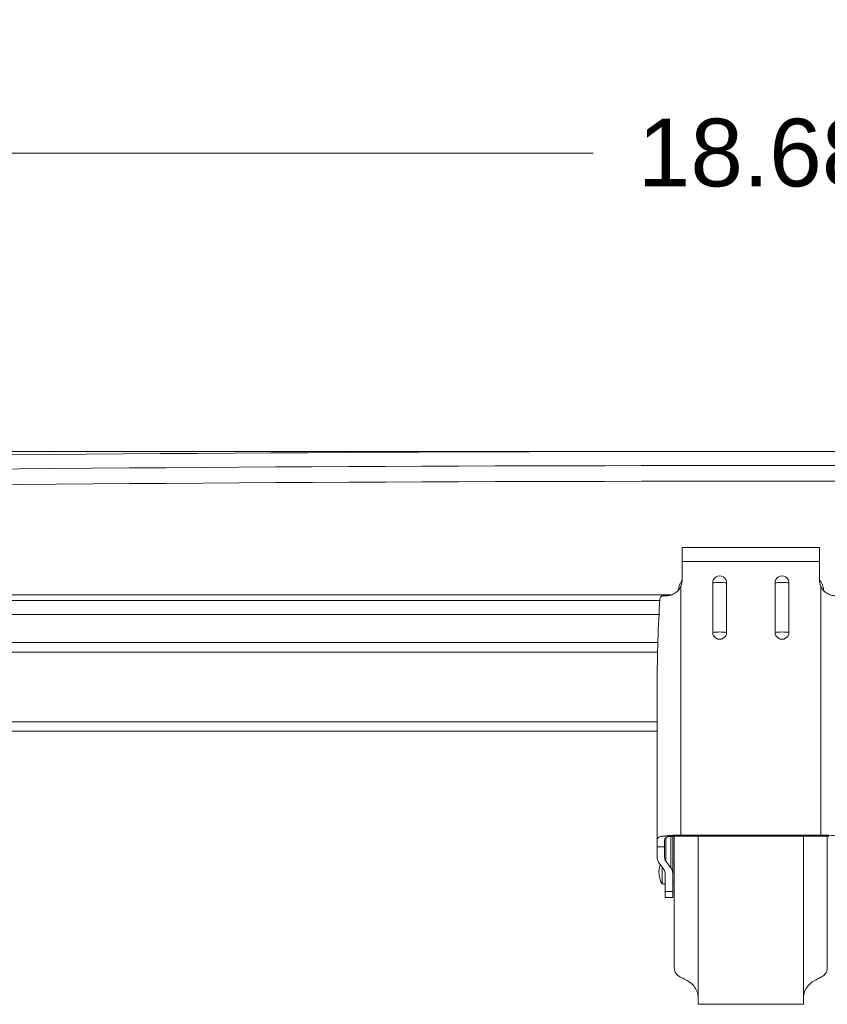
# Model space of a CAD drawing. Header units: inches. Extents: x 0 to 153, y 3 to 96.
# Tile 17 of 132: x 56.16 to 61.26, y 26.2 to 32.42. Entities that reach past the tile are written whole.
import ezdxf

# ---------------------------------------------------------------- set-up
doc = ezdxf.new("R2010")
doc.units = ezdxf.units.IN
doc.header["$LTSCALE"] = 4.5
doc.header["$MEASUREMENT"] = 0
for name, color, linetype, lineweight in [('Dimension (ANSI)', 7, 'Continuous', 9), ('Visible (ANSI)', 7, 'Continuous', 18), ('Visible Narrow (ANSI)', 7, 'Continuous', 5)]:
    doc.layers.add(name, color=color, linetype=linetype, lineweight=lineweight)
doc.styles.add('Note Text (ANSI)', font='arial.ttf')
doc.dimstyles.new('.XX', dxfattribs={"dimscale": 4.5, "dimtxt": 0.095, "dimasz": 0.125, "dimexe": 0.1875, "dimexo": 0.0625, "dimgap": 0.0625, "dimtad": 0, "dimtih": 1, "dimtoh": 1, "dimrnd": 1e-08, "dimzin": 0, "dimdsep": 46, "dimtxsty": 'Note Text (ANSI)', "dimblk": 'Filled-1', "dimcen": 0.09, "dimdle": 0.45, "dimclrd": 256, "dimclre": 256, "dimclrt": 256, "dimadec": 0, "dimazin": 1, "dimtfac": 1.263158, "dimtofl": 0, "dimtmove": 0, "dimatfit": 3, "dimfxl": 1, "dimtolj": 1, "dimtzin": 4, "dimlwd": -1, "dimlwe": -1, "dimarcsym": 0})

# ---------------------------------------------------------------- blocks, each defined once
blk = doc.blocks.new('Filled-1')
at = {"color": 0}
for p, q in [((0, 0), (-1, 0.25)), ((-1, 0.25), (-1, -0.25)), ((-1, 0), (0, 0)), ((-1, -0.25), (0, 0))]:
    blk.add_line(p, q, dxfattribs=at)
at = {"color": 0, "flags": 128}
blk.add_lwpolyline([(-1, -0.25), (0, 0), (-1, 0.25), (-1, -0.25)], dxfattribs=at)
at = {"color": 0}
blk.add_solid([(-1, -0.25), (0, 0), (-1, 0.25), (-1, -0.25)], dxfattribs=at)
blk = doc.blocks.new('*D54')
at = {"layer": 'Defpoints', "color": 0, "transparency": 16777216}
for p in [(51.6161, 29.692), (60.7758, 29.692), (52.0785, 28.4845)]:
    blk.add_point(p, dxfattribs=at)
at = {"layer": 'Dimension (ANSI)', "transparency": 16777216}
for p, q in [((51.6161, 30.2545), (51.6161, 30.817)), ((60.4945, 29.692), (50.7724, 29.692)), ((51.7973, 28.4845), (50.7724, 28.4845)), ((51.6161, 27.922), (51.6161, 26.7564)), ((51.6161, 26.7564), (51.0536, 26.7564))]:
    blk.add_line(p, q, dxfattribs=at)
at = {"layer": 'Dimension (ANSI)', "transparency": 16777216, "xscale": 0.5625, "yscale": 0.5625, "zscale": 0.5625}
for p, rotation in [((51.6161, 29.692), 270), ((51.6161, 28.4845), 90)]:
    blk.add_blockref('Filled-1', p, dxfattribs=dict(at, rotation=rotation))
at = {"layer": 'Dimension (ANSI)', "transparency": 16777216, "insert": (49.7847, 26.971), "char_height": 0.4275, "attachment_point": 1, "style": 'Note Text (ANSI)'}
blk.add_mtext('\\A1;1.21', dxfattribs=at)
blk = doc.blocks.new('*D55')
at = {"layer": 'Defpoints', "color": 0, "transparency": 16777216}
for p in [(60.7758, 29.692), (67.9158, 24.2195), (71.7873, 24.2195)]:
    blk.add_point(p, dxfattribs=at)
at = {"layer": 'Dimension (ANSI)', "transparency": 16777216}
for p, q in [((61.057, 29.692), (72.631, 29.692)), ((71.7873, 29.1295), (71.7873, 27.4544)), ((71.7873, 24.782), (71.7873, 26.4571)), ((68.197, 24.2195), (72.631, 24.2195))]:
    blk.add_line(p, q, dxfattribs=at)
at = {"layer": 'Dimension (ANSI)', "transparency": 16777216, "xscale": 0.5625, "yscale": 0.5625, "zscale": 0.5625}
for p, rotation in [((71.7873, 29.692), 90), ((71.7873, 24.2195), 270)]:
    blk.add_blockref('Filled-1', p, dxfattribs=dict(at, rotation=rotation))
at = {"layer": 'Dimension (ANSI)', "transparency": 16777216, "insert": (71.232, 27.1731), "char_height": 0.4275, "attachment_point": 1, "style": 'Note Text (ANSI)'}
blk.add_mtext('\\A1;5.47', dxfattribs=at)
blk = doc.blocks.new('*D56')
at = {"layer": 'Defpoints', "color": 0, "transparency": 16777216}
for p in [(70.0997, 31.5758), (70.0997, 28.4845), (51.4245, 28.2682)]:
    blk.add_point(p, dxfattribs=at)
at = {"layer": 'Dimension (ANSI)', "transparency": 16777216}
for p, q in [((51.4245, 28.5495), (51.4245, 32.4196)), ((70.0997, 28.7657), (70.0997, 32.4196)), ((51.987, 31.5758), (59.7793, 31.5758)), ((69.5372, 31.5758), (61.745, 31.5758))]:
    blk.add_line(p, q, dxfattribs=at)
at = {"layer": 'Dimension (ANSI)', "transparency": 16777216, "xscale": 0.5625, "yscale": 0.5625, "zscale": 0.5625, "rotation": 180}
blk.add_blockref('Filled-1', (51.4245, 31.5758), dxfattribs=at)
at = {"layer": 'Dimension (ANSI)', "transparency": 16777216, "xscale": 0.5625, "yscale": 0.5625, "zscale": 0.5625}
blk.add_blockref('Filled-1', (70.0997, 31.5758), dxfattribs=at)
at = {"layer": 'Dimension (ANSI)', "transparency": 16777216, "insert": (60.0605, 31.7941), "char_height": 0.4275, "attachment_point": 1, "style": 'Note Text (ANSI)'}
blk.add_mtext('\\A1;18.68', dxfattribs=at)

msp = doc.modelspace()

# ---------------------------------------------------------------- linework, layer by layer
at = {"layer": 'Visible (ANSI)'}
for p, q in [((60.341, 29.0857), (60.341, 28.9973)), ((61.2072, 29.0857), (60.341, 29.0857)), ((61.2072, 29.0857), (61.2072, 28.9973)), ((60.341, 28.8812), (60.341, 28.9973)), ((61.2072, 28.8812), (61.2072, 28.9973)), ((60.5332, 28.862), (60.5332, 28.5492)), ((60.6213, 28.5492), (60.6213, 28.862)), ((60.9269, 28.862), (60.9269, 28.5492)), ((61.015, 28.5492), (61.015, 28.862)), ((60.1995, 28.7495), (52.3432, 28.7495)), ((60.1868, 28.4845), (52.3276, 28.4845)), ((52.3223, 28.4245), (60.1851, 28.4245)), ((60.1828, 27.2371), (60.1828, 28.2205)), ((52.3609, 27.9245), (60.1828, 27.9245)), ((60.281, 27.0266), (60.281, 27.2609)), ((60.2909, 26.4323), (60.2909, 27.2615)), ((60.3328, 27.268), (61.2154, 27.268)), ((60.3328, 27.2625), (61.2154, 27.2625)), ((61.2573, 27.2615), (61.2573, 26.4323)), ((60.1828, 27.1935), (60.1828, 27.2371)), ((60.1828, 27.1258), (60.1828, 27.1935)), ((60.2298, 27.1935), (60.2298, 27.2371)), ((60.2298, 27.1258), (60.2298, 27.1935)), ((60.2266, 27.0479), (60.1946, 27.0918)), ((60.214, 26.9597), (60.214, 27.0652)), ((60.2692, 27.0606), (60.2372, 27.1045)), ((60.2909, 27.0947), (60.281, 27.0947)), ((60.234, 26.9118), (60.234, 27.0266)), ((60.281, 26.9118), (60.281, 27.0266)), ((60.214, 26.9597), (60.234, 26.9597)), ((60.2909, 26.9747), (60.281, 26.9747)), ((60.234, 26.9118), (60.234, 26.8747)), ((60.234, 26.8747), (60.281, 26.8747)), ((60.281, 26.9118), (60.281, 26.8747)), ((60.4409, 26.1993), (60.4409, 26.2448)), ((61.1073, 26.1993), (61.1073, 26.2448))]:
    msp.add_line(p, q, dxfattribs=at)
for centre, radius, start, end in [((60.7758, -476.7855), 506.4775, 89.155489, 90.844511), ((60.3446, 27.0347), 0.1506, 161.65162, 209.86283)]:
    msp.add_arc(centre, radius, start, end, dxfattribs=at)
for centre, major_axis, ratio, start_param, end_param in [((60.241, 28.8812), (0.1, 0), 0.995657, 5.873692, 6.283185), ((60.5773, 28.862), (0.044, 0), 0.993232, 0, 3.141593), ((60.971, 28.862), (0.044, 0), 0.993232, 0, 3.141593), ((61.3072, 28.8812), (0.1, 0), 0.995657, 3.141593, 3.551086), ((60.3328, 28.2205), (0, -1.1521), 0.130193, 4.225835, 4.712389), ((60.3328, 28.7746), (0.15, 0), 0.046698, 2.228813, 2.486689), ((60.5773, 28.5492), (-0.044, 0), 0.993232, 0, 3.141593), ((60.971, 28.5492), (-0.044, 0), 0.993232, 0, 3.141593), ((60.3328, 27.2506), (-0.15, 0), 0.116152, 4.712389, 5.646322), ((60.3328, 27.2506), (-0.103, 0), 0.116152, 4.712389, 5.23597), ((61.2154, 27.2506), (-0.15, 0), 0.116152, 3.778456, 4.712389), ((61.2154, 27.2506), (-0.103, 0), 0.116152, 4.188808, 4.712389), ((60.3088, 27.1258), (-0.126, 0), 0.639956, 0, 0.436332), ((60.3088, 27.1258), (-0.079, 0), 0.639956, 0, 0.436332), ((60.1552, 27.0266), (0.1257, 0), 0.639956, 0, 0.436332), ((60.1552, 27.0266), (0.0787, 0), 0.639956, 0, 0.436332)]:
    msp.add_ellipse(centre, major_axis=major_axis, ratio=ratio, start_param=start_param, end_param=end_param, dxfattribs=at)
for points, knots in [([(60.3328, 28.8416), (60.3275, 28.8294), (60.3196, 28.8184), (60.3025, 28.8017), (60.2914, 28.7942), (60.2728, 28.7858), (60.2633, 28.783), (60.2497, 28.7807), (60.2453, 28.7803), (60.241, 28.7802)], [0.1001868, 0.1001868, 0.1001868, 0.1001868, 0.1961432, 0.1961432, 0.2821552, 0.2821552, 0.3574832, 0.3574832, 0.3958774, 0.3958774, 0.3958774, 0.3958774]), ([(61.3072, 28.7802), (61.303, 28.7803), (61.2986, 28.7807), (61.2852, 28.7829), (61.2758, 28.7856), (61.2574, 28.7939), (61.2463, 28.8013), (61.2289, 28.8179), (61.2209, 28.8292), (61.2154, 28.8416)], [-0.3959761, -0.3959761, -0.3959761, -0.3959761, -0.3582716, -0.3582716, -0.2836463, -0.2836463, -0.1981823, -0.1981823, -0.1002564, -0.1002564, -0.1002564, -0.1002564]), ([(60.2138, 28.7789), (60.2134, 28.7789), (60.2131, 28.7788), (60.2109, 28.7785), (60.209, 28.7777), (60.2057, 28.775), (60.2042, 28.7731), (60.2022, 28.769), (60.2014, 28.7667), (60.2005, 28.7626), (60.2003, 28.7609), (60.2002, 28.7592)], [0.08550878, 0.08550878, 0.08550878, 0.08550878, 0.08990608, 0.08990608, 0.11308706, 0.11308706, 0.13626804, 0.13626804, 0.15513305, 0.15513305, 0.16747687, 0.16747687, 0.16747687, 0.16747687]), ([(60.2122, 27.2609), (60.2048, 27.2598), (60.1985, 27.258), (60.1863, 27.2512), (60.1828, 27.2448), (60.1828, 27.2371)], [-0.8745176, -0.8745176, -0.8745176, -0.8745176, -0.7832048, -0.7832048, -0.6386664, -0.6386664, -0.6386664, -0.6386664]), ([(60.2813, 27.2609), (60.2733, 27.2604), (60.266, 27.2596), (60.2506, 27.257), (60.2426, 27.2545), (60.2322, 27.2473), (60.2298, 27.2424), (60.2298, 27.2371)], [-0.6877439, -0.6877439, -0.6877439, -0.6877439, -0.6211054, -0.6211054, -0.5209713, -0.5209713, -0.4208371, -0.4208371, -0.4208371, -0.4208371]), ([(60.3209, 26.3763), (60.3132, 26.3811), (60.3066, 26.387), (60.2943, 26.4048), (60.2909, 26.4182), (60.2909, 26.4323)], [-0.9513587, -0.9513587, -0.9513587, -0.9513587, -0.8559181, -0.8559181, -0.7100033, -0.7100033, -0.7100033, -0.7100033]), ([(60.3209, 26.3763), (60.3227, 26.3752), (60.3245, 26.3741), (60.3374, 26.3669), (60.3501, 26.3612), (60.3741, 26.348), (60.3846, 26.3415), (60.4038, 26.326), (60.4121, 26.3176), (60.4272, 26.2974), (60.4332, 26.2856), (60.4395, 26.2639), (60.4409, 26.2543), (60.4409, 26.2448)], [2.2369611, 2.2369611, 2.2369611, 2.2369611, 2.2569058, 2.2569058, 2.3743978, 2.3743978, 2.4663594, 2.4663594, 2.5541648, 2.5541648, 2.6576611, 2.6576611, 2.7358943, 2.7358943, 2.7358943, 2.7358943]), ([(61.1073, 26.2448), (61.1073, 26.2456), (61.1073, 26.2464), (61.1077, 26.2622), (61.1114, 26.2763), (61.1232, 26.3012), (61.1314, 26.3124), (61.1501, 26.3312), (61.1599, 26.3388), (61.1811, 26.3523), (61.1918, 26.3577), (61.2111, 26.3674), (61.2198, 26.3716), (61.2273, 26.3763)], [0.5323068, 0.5323068, 0.5323068, 0.5323068, 0.5392434, 0.5392434, 0.6642075, 0.6642075, 0.7825479, 0.7825479, 0.8856969, 0.8856969, 0.992286, 0.992286, 1.0919896, 1.0919896, 1.0919896, 1.0919896]), ([(61.2573, 26.4323), (61.2573, 26.4181), (61.2538, 26.4046), (61.2414, 26.3869), (61.2349, 26.3811), (61.2273, 26.3763)], [-0.5819934, -0.5819934, -0.5819934, -0.5819934, -0.4347362, -0.4347362, -0.3405262, -0.3405262, -0.3405262, -0.3405262])]:
    msp.add_open_spline(points, degree=3, knots=knots, dxfattribs=at)
at = {"layer": 'Visible Narrow (ANSI)'}
for p, q in [((61.2072, 28.9973), (60.341, 28.9973)), ((60.3178, 28.8174), (60.3178, 28.8179)), ((60.3328, 28.8416), (60.3328, 27.268)), ((61.2154, 27.268), (61.2154, 28.8416)), ((61.2337, 28.8179), (61.2338, 28.8135)), ((53.3863, 28.7861), (60.2724, 28.7861)), ((60.1943, 28.6627), (52.3432, 28.6627)), ((52.3609, 27.9838), (60.1828, 27.9838)), ((60.2122, 27.2609), (60.2813, 27.2609)), ((60.2372, 27.1045), (60.2372, 27.2507)), ((60.2692, 27.2599), (60.2692, 27.0606)), ((60.4409, 27.2625), (60.4409, 26.2448)), ((61.1073, 26.2448), (61.1073, 27.2625)), ((60.2298, 27.1935), (60.1828, 27.1935)), ((60.234, 26.9118), (60.281, 26.9118)), ((60.4409, 26.1993), (61.1073, 26.1993))]:
    msp.add_line(p, q, dxfattribs=at)
for centre, major_axis, ratio, start_param, end_param in [((60.7758, -218.8411), (-351.3529, 0), 0.707107, 4.691342, 4.733436), ((60.7758, -218.7743), (-351.1184, 0), 0.707107, 4.691342, 4.733436), ((60.5773, 28.8574), (-0.0591, 0), 0.116152, 3.87132, 5.553458), ((60.971, 28.8574), (-0.0591, 0), 0.116152, 3.87132, 5.553458), ((60.3178, 28.8427), (-0.035, 0.0012), 0.706891, 1.595477, 1.607127), ((61.2337, 28.8427), (0.035, 0.0012), 0.706891, 4.579328, 4.687709), ((60.5773, 28.5446), (0.0591, 0), 0.116152, 0.729728, 2.411865), ((60.971, 28.5446), (0.0591, 0), 0.116152, 0.729728, 2.411865)]:
    msp.add_ellipse(centre, major_axis=major_axis, ratio=ratio, start_param=start_param, end_param=end_param, dxfattribs=at)
for points, knots in [([(60.3178, 28.8179), (60.318, 28.8218), (60.3187, 28.8293), (60.3209, 28.8394), (60.3239, 28.8484), (60.3275, 28.8567), (60.3317, 28.8644), (60.3362, 28.871), (60.3395, 28.8751), (60.3409, 28.8768)], [0, 0, 0, 0, 0.05, 0.1, 0.15, 0.2, 0.25, 0.3, 0.3363254, 0.3363254, 0.3363254, 0.3363254]), ([(61.2072, 28.8805), (61.2073, 28.8804), (61.2116, 28.8759), (61.2189, 28.8666), (61.2274, 28.8504), (61.2324, 28.8332), (61.2335, 28.8229), (61.2337, 28.8179)], [0.7981047, 0.7981047, 0.7981047, 0.7981047, 0.8, 0.85, 0.9, 0.95, 1, 1, 1, 1])]:
    msp.add_open_spline(points, degree=3, knots=knots, dxfattribs=at)

# ---------------------------------------------------------------- dimensions: what is measured, and where the dimension line sits
at = {"layer": 'Dimension (ANSI)'}
for base, p1, p2, angle, override, picture, middle in [((70.0997, 31.5758), (51.4245, 28.2682), (70.0997, 28.4845), 180, {"dimgap": 0.0625, "dimtih": 0, "dimtoh": 0, "dimdec": 2, "dimtol": 0, "dimlim": 0, "dimtp": 0, "dimtm": 0, "dimtdec": 2, "dimatfit": 1}, '*D56', (60.7621, 31.5758)), ((51.6161, 29.692), (52.0785, 28.4845), (60.7758, 29.692), 270, {"dimgap": 0.0625, "dimdec": 2, "dimtol": 0, "dimlim": 0, "dimtp": 0, "dimtm": 0, "dimtdec": 2, "dimatfit": 1}, '*D54', (50.2785, 26.7564)), ((71.7873, 24.2195), (60.7758, 29.692), (67.9158, 24.2195), 90, {"dimgap": 0.0625, "dimdec": 2, "dimtol": 0, "dimlim": 0, "dimtp": 0, "dimtm": 0, "dimtdec": 2, "dimatfit": 1}, '*D55', (71.7873, 26.9557))]:
    dim = msp.add_linear_dim(base=base, p1=p1, p2=p2, angle=angle, dimstyle='.XX', override=override, dxfattribs=at)
    dim.commit()
    dim.dimension.update_dxf_attribs({"geometry": picture, "text_midpoint": middle, "dimtype": 160})

doc.saveas('drawing.dxf')
